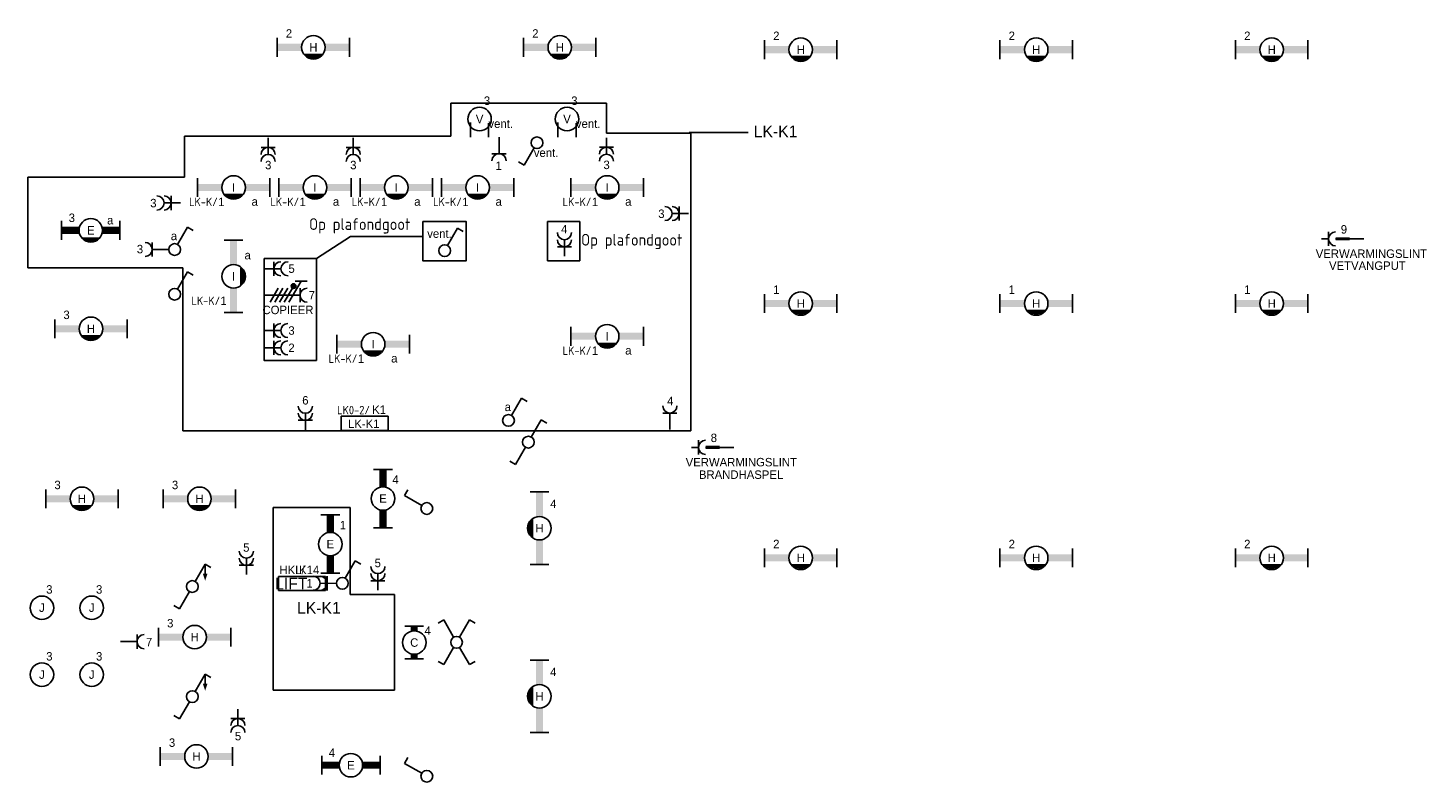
# Model space of a CAD drawing. Extents: x 26158 to 79647, y 1423 to 40509.
# Tile 3 of 3: x 49850 to 79548, y 22166 to 38212. Entities that reach past the tile are written whole.
import ezdxf
from ezdxf.enums import TextEntityAlignment as Align

# ---------------------------------------------------------------- set-up
doc = ezdxf.new("R2010")
doc.units = 0
doc.layers.get('0').update_dxf_attribs({"linetype": 'CONTINUOUS'})
for name, color, linetype in [('EL6131--_WG', 4, 'CONTINUOUS'), ('EL6212--', 3, 'CONTINUOUS'), ('EL6212--_S', 4, 'CONTINUOUS'), ('EL6221--', 3, 'CONTINUOUS'), ('EL6222--', 3, 'CONTINUOUS'), ('EL6311--', 3, 'CONTINUOUS'), ('EL6312--', 3, 'CONTINUOUS')]:
    doc.layers.add(name, color=color, linetype=linetype)
doc.styles.add('BURO-018', font='BUROFONT', dxfattribs={"height": 180})
doc.styles.add('BURO-025', font='BUROFONT', dxfattribs={"height": 250})
doc.styles.add('ISO', font='ISOCP3.SHX')

# ---------------------------------------------------------------- blocks, each defined once
blk = doc.blocks.new('1115B3WD')
at = {"color": 0, "linetype": 'Continuous'}
for p, q in [((1.88, 1.85), (-1.88, 1.85)), ((1.68, 1.65), (-1.68, 1.65)), ((1.43, 1.45), (-1.43, 1.45)), ((1.09, 1.25), (-1.09, 1.25)), ((0.5, 1.05), (-0.5, 1.05))]:
    blk.add_line(p, q, dxfattribs=at)
blk = doc.blocks.new('1115B6630')
at = {"color": 0}
for p, q in [((-3.5, 2), (-3.5, -2)), ((3.5, 2), (3.5, -2))]:
    blk.add_line(p, q, dxfattribs=at)
at = {"color": 0, "linetype": 'Continuous'}
blk.add_circle((0, 0), 2.5, dxfattribs=at)
at = {"color": 0}
for points in [[(-2.5, 0.75), (-3.5, 0.75), (-2.5, -0.75), (-3.5, -0.75)], [(2.5, 0.75), (3.5, 0.75), (2.5, -0.75), (3.5, -0.75)]]:
    blk.add_solid(points, dxfattribs=at)
at = {"color": 0, "linetype": 'Continuous', "style": 'BURO-018'}
for tag, p in [('E_GROEP', (0, 5)), ('E_GKAST', (0, 5)), ('E_ARMCODE', (0, 0)), ('E_SLET', (4.5, -3))]:
    blk.add_attdef(tag, text='', height=1.8, dxfattribs=at).set_placement(p, align=Align.MIDDLE)
blk = doc.blocks.new('1115B3')
at = {"color": 0, "linetype": 'Continuous'}
blk.add_circle((0, 3.5), 2.5, dxfattribs=at)
at = {"color": 0, "linetype": 'Continuous', "style": 'BURO-018'}
for tag, p in [('E_GROEP', (0, 8.5)), ('E_GKAST', (0, 8.5)), ('E_ARMCODE', (0, 3.5)), ('E_SLET', (4.5, 2.5))]:
    blk.add_attdef(tag, text='', height=1.8, dxfattribs=at).set_placement(p, align=Align.MIDDLE)
blk = doc.blocks.new('111406')
at = {"color": 0, "linetype": 'Continuous'}
for p, q in [((0.62, 3.33), (2.74, 7)), ((2.74, 7), (3.95, 6.3)), ((-0.62, 1.17), (-2.74, -2.5)), ((-2.74, -2.5), (-3.95, -1.8))]:
    blk.add_line(p, q, dxfattribs=at)
blk.add_circle((0, 2.25), 1.25, dxfattribs=at)
at = {"color": 0, "linetype": 'Continuous', "style": 'BURO-018'}
for tag, p in [('E_SLET1', (3.42, 9)), ('E_GKAST', (11.61, 4.38)), ('E_GROEP', (11.61, 1.38))]:
    blk.add_attdef(tag, text='', height=1.8, dxfattribs=at).set_placement(p, align=Align.MIDDLE)
at = {"color": 0, "linetype": 'Continuous', "style": 'BURO-018', "flags": 1}
blk.add_attdef('E_MATCODE', text='', height=1.8, dxfattribs=at).set_placement((0, 0), align=Align.MIDDLE)
blk = doc.blocks.new('111407')
at = {"color": 0, "linetype": 'Continuous'}
for p, q in [((-2.74, 7), (-3.95, 6.3)), ((-0.62, 3.33), (-2.74, 7)), ((0.62, 3.33), (2.74, 7)), ((2.74, 7), (3.95, 6.3)), ((-0.62, 1.17), (-2.74, -2.5)), ((0.62, 1.17), (2.74, -2.5)), ((-2.74, -2.5), (-3.95, -1.8)), ((2.74, -2.5), (3.95, -1.8))]:
    blk.add_line(p, q, dxfattribs=at)
blk.add_circle((0, 2.25), 1.25, dxfattribs=at)
at = {"color": 0, "linetype": 'Continuous', "style": 'BURO-018'}
for tag, p in [('E_SLET1', (3.42, 9)), ('E_GKAST', (11.61, 4.38)), ('E_GROEP', (11.61, 1.38))]:
    blk.add_attdef(tag, text='', height=1.8, dxfattribs=at).set_placement(p, align=Align.MIDDLE)
at = {"color": 0, "linetype": 'Continuous', "style": 'BURO-018', "flags": 1}
blk.add_attdef('E_MATCODE', text='', height=1.8, dxfattribs=at).set_placement((0, 0), align=Align.MIDDLE)
blk = doc.blocks.new('1114A1')
at = {"color": 0, "linetype": 'Continuous'}
for p, q in [((0.62, 3.33), (2.74, 7)), ((2.74, 7), (3.95, 6.3))]:
    blk.add_line(p, q, dxfattribs=at)
blk.add_circle((0, 2.25), 1.25, dxfattribs=at)
at = {"color": 0, "linetype": 'Continuous', "style": 'BURO-018'}
for tag, p in [('E_SLET1', (3.36, 9)), ('E_GKAST', (11.61, 4.38)), ('E_GROEP', (11.61, 1.38))]:
    blk.add_attdef(tag, text='', height=1.8, dxfattribs=at).set_placement(p, align=Align.MIDDLE)
at = {"color": 0, "linetype": 'Continuous', "style": 'BURO-018', "flags": 1}
blk.add_attdef('E_MATCODE', text='', height=1.8, dxfattribs=at).set_placement((0, 0), align=Align.MIDDLE)
blk = doc.blocks.new('111207')
at = {"color": 0, "linetype": 'Continuous'}
for p, q in [((5, 4), (-5, 4)), ((-5, 4), (-5, 1)), ((5, 1), (5, 4)), ((-5, 1), (5, 1))]:
    blk.add_line(p, q, dxfattribs=at)
at = {"color": 0, "linetype": 'Continuous', "style": 'BURO-018'}
for tag, p in [('E_GKAST', (0, 12)), ('E_GROEP', (0, 9)), ('E_KAST', (0, 6))]:
    blk.add_attdef(tag, text='', height=1.8, dxfattribs=at).set_placement(p, align=Align.MIDDLE)
at = {"color": 0, "linetype": 'Continuous', "style": 'BURO-018', "flags": 1}
blk.add_attdef('E_MATCODE', text='', height=1.8, dxfattribs=at).set_placement((0, 0), align=Align.MIDDLE)
blk = doc.blocks.new('111304D')
at = {"color": 0, "linetype": 'Continuous'}
for p, q in [((-3, 9.98), (-3, 7.48)), ((-3, 8.73), (1.5, 6.13)), ((-1.5, 8.5), (1.5, 8.5)), ((1.5, 5.13), (-1.5, 6.87)), ((0, 1), (0, 8.5)), ((1.5, 4.13), (-1.5, 5.87)), ((1.5, 3.13), (-1.5, 4.87)), ((1.5, 2.13), (-1.5, 3.87))]:
    blk.add_line(p, q, dxfattribs=at)
at = {"color": 0, "linetype": 'Continuous', "const_width": 0.5}
blk.add_lwpolyline([(-1.68, 7.12, 1), (-2.18, 7.12, 1)], format="xyb", close=True, dxfattribs=at)
at = {"color": 0, "linetype": 'Continuous'}
blk.add_circle((-1.93, 7.12), 0.5, dxfattribs=at)
blk.add_arc((0, 10), 1.5, 180, 360, dxfattribs=at)
at = {"color": 0, "linetype": 'Continuous', "style": 'BURO-018'}
for tag in ['E_GROEP', 'E_GKAST']:
    blk.add_attdef(tag, text='', height=1.8, dxfattribs=at).set_placement((0, 12.5), align=Align.MIDDLE)
at = {"color": 0, "linetype": 'Continuous', "style": 'BURO-018', "flags": 1}
for tag, p in [('E_VERMCODE', (13, 12.5)), ('E_MATCODE', (0, 0))]:
    blk.add_attdef(tag, text='', height=1.8, dxfattribs=at).set_placement(p, align=Align.MIDDLE)
blk = doc.blocks.new('111409')
at = {"color": 0, "linetype": 'Continuous'}
blk.add_line((2.74, 7), (2.74, 5), dxfattribs=at)
blk.add_solid([(2.24, 5), (3.24, 5), (2.74, 3.5)], dxfattribs=at)
blk = doc.blocks.new('1115B61240')
at = {"color": 0}
for p, q in [((-6.2, 2), (-6.2, -2)), ((6.2, 2), (6.2, -2))]:
    blk.add_line(p, q, dxfattribs=at)
at = {"color": 0, "linetype": 'Continuous'}
blk.add_circle((0, 0), 2.5, dxfattribs=at)
at = {"color": 0}
for points in [[(-2.5, 0.75), (-6.2, 0.75), (-2.5, -0.75), (-6.2, -0.75)], [(2.5, 0.75), (6.2, 0.75), (2.5, -0.75), (6.2, -0.75)]]:
    blk.add_solid(points, dxfattribs=at)
at = {"color": 0, "linetype": 'Continuous', "style": 'BURO-018'}
for tag, p in [('E_GROEP', (0, 5)), ('E_GKAST', (0, 5)), ('E_ARMCODE', (0, 0)), ('E_SLET', (4.5, -3))]:
    blk.add_attdef(tag, text='', height=1.8, dxfattribs=at).set_placement(p, align=Align.MIDDLE)
blk = doc.blocks.new('111304')
at = {"color": 0, "linetype": 'Continuous'}
for p, q in [((-1.5, 4.5), (1.5, 4.5)), ((0, 1), (0, 4.5))]:
    blk.add_line(p, q, dxfattribs=at)
blk.add_arc((0, 6), 1.5, 180, 360, dxfattribs=at)
at = {"color": 0, "linetype": 'Continuous', "style": 'BURO-018'}
for tag in ['E_GROEP', 'E_GKAST']:
    blk.add_attdef(tag, text='', height=1.8, dxfattribs=at).set_placement((0, 8.5), align=Align.MIDDLE)
at = {"color": 0, "linetype": 'Continuous', "style": 'BURO-018', "flags": 1}
for tag, p in [('E_VERMCODE', (13, 8.5)), ('E_MATCODE', (0, 0))]:
    blk.add_attdef(tag, text='', height=1.8, dxfattribs=at).set_placement(p, align=Align.MIDDLE)
blk = doc.blocks.new('111304A')
at = {"color": 0, "linetype": 'Continuous'}
for p, q in [((-1.5, 3), (1.5, 3)), ((0, 1), (0, 4.5))]:
    blk.add_line(p, q, dxfattribs=at)
for centre in [(0, 6), (0, 4.5)]:
    blk.add_arc(centre, 1.5, 180, 360, dxfattribs=at)
at = {"color": 0, "linetype": 'Continuous', "style": 'BURO-018'}
for tag in ['E_GROEP', 'E_GKAST']:
    blk.add_attdef(tag, text='', height=1.8, dxfattribs=at).set_placement((0, 8.5), align=Align.MIDDLE)
at = {"color": 0, "linetype": 'Continuous', "style": 'BURO-018', "flags": 1}
for tag, p in [('E_VERMCODE', (13, 8.5)), ('E_MATCODE', (0, 0))]:
    blk.add_attdef(tag, text='', height=1.8, dxfattribs=at).set_placement(p, align=Align.MIDDLE)
blk = doc.blocks.new('1115B61540')
at = {"color": 0}
for p, q in [((-7.7, 2), (-7.7, -2)), ((7.7, 2), (7.7, -2))]:
    blk.add_line(p, q, dxfattribs=at)
at = {"color": 0, "linetype": 'Continuous'}
blk.add_circle((0, 0), 2.5, dxfattribs=at)
at = {"color": 0}
for points in [[(-2.5, 0.75), (-7.7, 0.75), (-2.5, -0.75), (-7.7, -0.75)], [(2.5, 0.75), (7.7, 0.75), (2.5, -0.75), (7.7, -0.75)]]:
    blk.add_solid(points, dxfattribs=at)
at = {"color": 0, "linetype": 'Continuous', "style": 'BURO-018'}
for tag, p in [('E_GROEP', (0, 5)), ('E_GKAST', (0, 5)), ('E_ARMCODE', (0, 0)), ('E_SLET', (4.5, -3))]:
    blk.add_attdef(tag, text='', height=1.8, dxfattribs=at).set_placement(p, align=Align.MIDDLE)
blk = doc.blocks.new('030305A')
at = {"color": 0, "linetype": 'Continuous'}
for p, q in [((0, 10), (0, 4)), ((1.5, 2.5), (-1.5, 2.5)), ((0, 1), (0, 2.5))]:
    blk.add_line(p, q, dxfattribs=at)
at = {"color": 0, "linetype": 'Continuous', "const_width": 0.7}
blk.add_lwpolyline([(0, 4), (0, 7)], dxfattribs=at)
at = {"color": 0, "linetype": 'Continuous'}
blk.add_arc((0, 4), 1.5, 180, 360, dxfattribs=at)
at = {"color": 0, "linetype": 'Continuous', "style": 'BURO-018'}
for tag in ['E_GROEP', 'E_GKAST']:
    blk.add_attdef(tag, text='', height=1.8, dxfattribs=at).set_placement((5, 6.5), align=Align.MIDDLE)
at = {"color": 0, "linetype": 'Continuous', "style": 'BURO-018', "flags": 1}
for tag, p in [('E_VERMCODE', (18, 6.5)), ('E_MATCODE', (0, 0))]:
    blk.add_attdef(tag, text='', height=1.8, dxfattribs=at).set_placement(p, align=Align.MIDDLE)

msp = doc.modelspace()

# ---------------------------------------------------------------- linework, layer by layer
at = {"layer": 'EL6212--_S'}
for p, q in [((62160, 36613), (58849, 36613)), ((58849, 36613), (58849, 35912)), ((62160, 35971), (62160, 36613)), ((63952, 35971), (62160, 35971)), ((63952, 29641), (63952, 35971)), ((53181, 35912), (53181, 35036)), ((58849, 35912), (53181, 35912)), ((53181, 35036), (49850, 35036)), ((49850, 35036), (49850, 33107)), ((49850, 33107), (53142, 33107)), ((53142, 33107), (53142, 29641)), ((53142, 29641), (63952, 29641))]:
    msp.add_line(p, q, dxfattribs=at)
at = {"layer": 'EL6221--', "color": 4}
for p, q in [((55986, 33309), (56710, 33775)), ((56710, 33775), (58231, 33775))]:
    msp.add_line(p, q, dxfattribs=at)
for points in [[(58247, 34090), (59173, 34090), (59173, 33258), (58247, 33258)], [(60904, 34090), (61589, 34090), (61589, 33258), (60904, 33258)], [(54875, 33309), (55986, 33309), (55986, 31139), (54875, 31139)]]:
    msp.add_lwpolyline(points, close=True, dxfattribs=at)
at = {"layer": 'EL6222--', "color": 4}
for p, q in [((63916, 35989, 50), (65169, 35989, 50)), ((55066, 28011), (55066, 24120)), ((56707, 28011), (55066, 28011)), ((56707, 26158), (56707, 28011)), ((57646, 26158), (56707, 26158)), ((57646, 24120), (57646, 26158)), ((55066, 24120), (57646, 24120))]:
    msp.add_line(p, q, dxfattribs=at)
at = {"layer": 'EL6312--'}
for p, q in [((59266, 36196), (59266, 35889)), ((59649, 36185), (59649, 35889)), ((61125, 36196), (61125, 35889)), ((61509, 36185), (61509, 35889))]:
    msp.add_line(p, q, dxfattribs=at)

# ---------------------------------------------------------------- block references
at = {"layer": 'EL6212--', "color": 2}
ref = msp.add_blockref('111207', (57016, 29548), dxfattribs=dict(at, xscale=100, yscale=100, zscale=100))
ref.add_attrib('E_KAST', 'LK-K1', dxfattribs={"layer": '0', "color": 2, "linetype": 'Continuous', "height": 180, "style": 'BURO-025'}).set_placement((56994, 29789), align=Align.MIDDLE)
ref.add_attrib('E_GROEP', 'K1', dxfattribs={"layer": '0', "color": 2, "linetype": 'Continuous', "height": 180, "style": 'BURO-018'}).set_placement((57320, 30089), align=Align.MIDDLE)
ref = msp.add_blockref('111207', (55678, 26140), dxfattribs=dict(at, xscale=100, yscale=100, zscale=100))
ref.add_attrib('E_KAST', 'LIFT', dxfattribs={"layer": '0', "color": 2, "linetype": 'Continuous', "height": 250, "style": 'BURO-025'}).set_placement((55452, 26389), align=Align.MIDDLE)
ref.add_attrib('E_GROEP', 'K14', dxfattribs={"layer": '0', "color": 2, "linetype": 'Continuous', "height": 180, "style": 'BURO-018'}).set_placement((55833, 26680), align=Align.MIDDLE)
at = {"layer": 'EL6221--'}
ref = msp.add_blockref('111304D', (54789, 32525), dxfattribs=dict(at, xscale=100, yscale=100, zscale=100, rotation=270))
ref.add_attrib('E_GROEP', '7', dxfattribs={"layer": '0', "color": 1, "linetype": 'Continuous', "height": 180, "style": 'BURO-018'}).set_placement((55890, 32525), align=Align.MIDDLE)
ref.add_attrib('E_VERMCODE', 'COPIEER', dxfattribs={"layer": '0', "color": 1, "linetype": 'Continuous', "height": 180, "style": 'BURO-018'}).set_placement((55382, 32212), align=Align.MIDDLE)
at = {"layer": 'EL6222--'}
ref = msp.add_blockref('111304A', (54960, 35970), dxfattribs=dict(at, xscale=100, yscale=100, zscale=100, rotation=180))
ref.add_attrib('E_GROEP', '3', dxfattribs={"layer": '0', "color": 1, "linetype": 'Continuous', "height": 180, "style": 'BURO-018'}).set_placement((54962, 35294), align=Align.MIDDLE)
ref = msp.add_blockref('111304A', (56770, 35970), dxfattribs=dict(at, xscale=100, yscale=100, zscale=100, rotation=180))
ref.add_attrib('E_GROEP', '3', dxfattribs={"layer": '0', "color": 1, "linetype": 'Continuous', "height": 180, "style": 'BURO-018'}).set_placement((56772, 35294), align=Align.MIDDLE)
ref = msp.add_blockref('111304', (59871, 35986), dxfattribs=dict(at, xscale=100, yscale=100, zscale=100, rotation=180))
ref.add_attrib('E_GROEP', '1', dxfattribs={"layer": '0', "color": 1, "linetype": 'Continuous', "height": 180, "style": 'BURO-018'}).set_placement((59862, 35279), align=Align.MIDDLE)
ref = msp.add_blockref('111304A', (62157, 35974), dxfattribs=dict(at, xscale=100, yscale=100, zscale=100, rotation=180))
ref.add_attrib('E_GROEP', '3', dxfattribs={"layer": '0', "color": 1, "linetype": 'Continuous', "height": 180, "style": 'BURO-018'}).set_placement((62159, 35298), align=Align.MIDDLE)
ref = msp.add_blockref('111304A', (53195, 34487), dxfattribs=dict(at, xscale=100, yscale=100, zscale=100, rotation=90))
ref.add_attrib('E_GROEP', '3', dxfattribs={"layer": '0', "color": 1, "linetype": 'Continuous', "height": 180, "style": 'BURO-018'}).set_placement((52519, 34485), align=Align.MIDDLE)
ref = msp.add_blockref('111304A', (64001, 34261), dxfattribs=dict(at, xscale=100, yscale=100, zscale=100, rotation=90))
ref.add_attrib('E_GROEP', '3', dxfattribs={"layer": '0', "color": 1, "linetype": 'Continuous', "height": 180, "style": 'BURO-018'}).set_placement((63325, 34258), align=Align.MIDDLE)
ref = msp.add_blockref('111304A', (61262, 33256), dxfattribs=dict(at, xscale=100, yscale=100, zscale=100))
ref.add_attrib('E_GROEP', '4', dxfattribs={"layer": '0', "color": 1, "linetype": 'Continuous', "height": 180, "style": 'BURO-018'}).set_placement((61259, 33932), align=Align.MIDDLE)
ref = msp.add_blockref('030305A', (77267, 33724), dxfattribs=dict(at, xscale=100, yscale=100, zscale=100, rotation=270))
ref.add_attrib('E_GROEP', '9', dxfattribs={"layer": '0', "color": 1, "linetype": 'Continuous', "height": 180, "style": 'BURO-018'}).set_placement((77843, 33926), align=Align.MIDDLE)
ref.add_attrib('E_VERMCODE', 'VERWARMINGSLINT', dxfattribs={"layer": '0', "color": 1, "linetype": 'Continuous', "height": 180, "style": 'BURO-018'}).set_placement((78427, 33409), align=Align.MIDDLE)
ref = msp.add_blockref('111304', (52941, 33498), dxfattribs=dict(at, xscale=100, yscale=100, zscale=100, rotation=90))
ref.add_attrib('E_GROEP', '3', dxfattribs={"layer": '0', "color": 1, "linetype": 'Continuous', "height": 180, "style": 'BURO-018'}).set_placement((52234, 33506), align=Align.MIDDLE)
ref = msp.add_blockref('111304A', (54783, 33087), dxfattribs=dict(at, xscale=100, yscale=100, zscale=100, rotation=270))
ref.add_attrib('E_GROEP', '5', dxfattribs={"layer": '0', "color": 1, "linetype": 'Continuous', "height": 180, "style": 'BURO-018'}).set_placement((55459, 33089), align=Align.MIDDLE)
ref = msp.add_blockref('111304A', (54781, 31772), dxfattribs=dict(at, xscale=100, yscale=100, zscale=100, rotation=270))
ref.add_attrib('E_GROEP', '3', dxfattribs={"layer": '0', "color": 1, "linetype": 'Continuous', "height": 180, "style": 'BURO-018'}).set_placement((55457, 31774), align=Align.MIDDLE)
ref = msp.add_blockref('111304A', (54781, 31405), dxfattribs=dict(at, xscale=100, yscale=100, zscale=100, rotation=270))
ref.add_attrib('E_GROEP', '2', dxfattribs={"layer": '0', "color": 1, "linetype": 'Continuous', "height": 180, "style": 'BURO-018'}).set_placement((55457, 31407), align=Align.MIDDLE)
ref = msp.add_blockref('111304A', (55752, 29564), dxfattribs=dict(at, xscale=100, yscale=100, zscale=100))
ref.add_attrib('E_GROEP', '6', dxfattribs={"layer": '0', "color": 1, "linetype": 'Continuous', "height": 180, "style": 'BURO-018'}).set_placement((55752, 30289), align=Align.MIDDLE)
ref = msp.add_blockref('111304', (63505, 29568), dxfattribs=dict(at, xscale=100, yscale=100, zscale=100))
ref.add_attrib('E_GROEP', '4', dxfattribs={"layer": '0', "color": 1, "linetype": 'Continuous', "height": 180, "style": 'BURO-018'}).set_placement((63513, 30275), align=Align.MIDDLE)
ref = msp.add_blockref('030305A', (63865, 29288), dxfattribs=dict(at, xscale=100, yscale=100, zscale=100, rotation=270))
ref.add_attrib('E_GROEP', '8', dxfattribs={"layer": '0', "color": 1, "linetype": 'Continuous', "height": 180, "style": 'BURO-018'}).set_placement((64441, 29490), align=Align.MIDDLE)
ref.add_attrib('E_VERMCODE', 'VERWARMINGSLINT', dxfattribs={"layer": '0', "color": 1, "linetype": 'Continuous', "height": 180, "style": 'BURO-018'}).set_placement((65025, 28973), align=Align.MIDDLE)
ref = msp.add_blockref('111304A', (54497, 26480), dxfattribs=dict(at, xscale=100, yscale=100, zscale=100))
ref.add_attrib('E_GROEP', '5', dxfattribs={"layer": '0', "color": 1, "linetype": 'Continuous', "height": 180, "style": 'BURO-018'}).set_placement((54495, 27156), align=Align.MIDDLE)
ref = msp.add_blockref('111304A', (57295, 26151), dxfattribs=dict(at, xscale=100, yscale=100, zscale=100))
ref.add_attrib('E_GROEP', '5', dxfattribs={"layer": '0', "color": 1, "linetype": 'Continuous', "height": 180, "style": 'BURO-018'}).set_placement((57292, 26827), align=Align.MIDDLE)
ref = msp.add_blockref('111304A', (56517, 26392), dxfattribs=dict(at, xscale=100, yscale=100, zscale=100, rotation=89.51090100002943))
ref.add_attrib('E_GROEP', '1', dxfattribs={"layer": '0', "color": 1, "linetype": 'Continuous', "height": 180, "style": 'BURO-018'}).set_placement((55841, 26395), align=Align.MIDDLE)
ref = msp.add_blockref('111304', (51721, 25154), dxfattribs=dict(at, xscale=100, yscale=100, zscale=100, rotation=270))
ref.add_attrib('E_GROEP', '7', dxfattribs={"layer": '0', "color": 1, "linetype": 'Continuous', "height": 180, "style": 'BURO-018'}).set_placement((52428, 25145), align=Align.MIDDLE)
ref = msp.add_blockref('111304A', (54317, 23819), dxfattribs=dict(at, xscale=100, yscale=100, zscale=100, rotation=180))
ref.add_attrib('E_GROEP', '5', dxfattribs={"layer": '0', "color": 1, "linetype": 'Continuous', "height": 180, "style": 'BURO-018'}).set_placement((54320, 23143), align=Align.MIDDLE)
at = {"layer": 'EL6311--'}
ref = msp.add_blockref('1115B61540', (55922, 37799), dxfattribs=dict(at, xscale=100, yscale=100, zscale=100))
ref.add_attrib('E_ARMCODE', 'H', dxfattribs={"layer": '0', "color": 1, "linetype": 'Continuous', "height": 180, "style": 'BURO-018'}).set_placement((55922, 37799), align=Align.MIDDLE)
ref.add_attrib('E_GROEP', '2', dxfattribs={"layer": '0', "color": 1, "linetype": 'Continuous', "height": 180, "style": 'BURO-018'}).set_placement((55403, 38095), align=Align.MIDDLE)
ref = msp.add_blockref('1115B61540', (61163, 37799), dxfattribs=dict(at, xscale=100, yscale=100, zscale=100))
ref.add_attrib('E_ARMCODE', 'H', dxfattribs={"layer": '0', "color": 1, "linetype": 'Continuous', "height": 180, "style": 'BURO-018'}).set_placement((61163, 37799), align=Align.MIDDLE)
ref.add_attrib('E_GROEP', '2', dxfattribs={"layer": '0', "color": 1, "linetype": 'Continuous', "height": 180, "style": 'BURO-018'}).set_placement((60644, 38095), align=Align.MIDDLE)
ref = msp.add_blockref('1115B61540', (66289, 37749), dxfattribs=dict(at, xscale=100, yscale=100, zscale=100))
ref.add_attrib('E_ARMCODE', 'H', dxfattribs={"layer": '0', "color": 1, "linetype": 'Continuous', "height": 180, "style": 'BURO-018'}).set_placement((66289, 37749), align=Align.MIDDLE)
ref.add_attrib('E_GROEP', '2', dxfattribs={"layer": '0', "color": 1, "linetype": 'Continuous', "height": 180, "style": 'BURO-018'}).set_placement((65770, 38045), align=Align.MIDDLE)
ref = msp.add_blockref('1115B61540', (71297, 37749), dxfattribs=dict(at, xscale=100, yscale=100, zscale=100))
ref.add_attrib('E_ARMCODE', 'H', dxfattribs={"layer": '0', "color": 1, "linetype": 'Continuous', "height": 180, "style": 'BURO-018'}).set_placement((71297, 37749), align=Align.MIDDLE)
ref.add_attrib('E_GROEP', '2', dxfattribs={"layer": '0', "color": 1, "linetype": 'Continuous', "height": 180, "style": 'BURO-018'}).set_placement((70778, 38045), align=Align.MIDDLE)
ref = msp.add_blockref('1115B61540', (76306, 37749), dxfattribs=dict(at, xscale=100, yscale=100, zscale=100))
ref.add_attrib('E_ARMCODE', 'H', dxfattribs={"layer": '0', "color": 1, "linetype": 'Continuous', "height": 180, "style": 'BURO-018'}).set_placement((76306, 37749), align=Align.MIDDLE)
ref.add_attrib('E_GROEP', '2', dxfattribs={"layer": '0', "color": 1, "linetype": 'Continuous', "height": 180, "style": 'BURO-018'}).set_placement((75787, 38045), align=Align.MIDDLE)
at = {"layer": 'EL6311--', "xscale": 100, "yscale": 100, "zscale": 100}
for name, p in [('1115B3WD', (55922, 37462)), ('1115B3WD', (61163, 37462)), ('1115B3WD', (66289, 37418)), ('1115B3WD', (66289, 37418)), ('1115B3WD', (71297, 37418)), ('1115B3WD', (76306, 37418)), ('1115B3WD', (54225, 34481)), ('1115B3WD', (55955, 34481)), ('1115B3WD', (57685, 34481)), ('1115B3WD', (59415, 34481)), ('1115B3WD', (62172, 34481)), ('1115B3WD', (51186, 33555)), ('1114A1', (52971, 32321)), ('1115B3WD', (66289, 32017)), ('1115B3WD', (66289, 32017)), ('1115B3WD', (71297, 32017)), ('1115B3WD', (76306, 32017)), ('1115B3WD', (51186, 31475)), ('1115B3WD', (62172, 31315)), ('1115B3WD', (57194, 31146)), ('1115B3WD', (50999, 27861)), ('1115B3WD', (50999, 27861)), ('1115B3WD', (53499, 27861)), ('1115B3WD', (53499, 27861)), ('111406', (53347, 26102)), ('111409', (53347, 26102)), ('1114A1', (56538, 26170)), ('1115B3WD', (66289, 26606)), ('1115B3WD', (66289, 26606)), ('1115B3WD', (71297, 26606)), ('1115B3WD', (76306, 26606)), ('111407', (58968, 24915)), ('111406', (53347, 23760)), ('111409', (53347, 23760))]:
    msp.add_blockref(name, p, dxfattribs=at)
at = {"layer": 'EL6311--'}
ref = msp.add_blockref('1115B3', (59457, 35923), dxfattribs=dict(at, xscale=100, yscale=100, zscale=100, rotation=359.9693570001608))
ref.add_attrib('E_ARMCODE', 'V', dxfattribs={"layer": '0', "color": 1, "linetype": 'Continuous', "height": 180, "style": 'BURO-018'}).set_placement((59458, 36273), align=Align.MIDDLE)
ref.add_attrib('E_SLET', 'vent.', dxfattribs={"layer": '0', "color": 1, "linetype": 'Continuous', "height": 180, "style": 'BURO-018'}).set_placement((59907, 36173), align=Align.MIDDLE)
ref.add_attrib('E_GROEP', '3', dxfattribs={"layer": '0', "color": 1, "linetype": 'Continuous', "height": 180, "style": 'BURO-018'}).set_placement((59616, 36663), align=Align.MIDDLE)
ref = msp.add_blockref('1115B3', (61317, 35923), dxfattribs=dict(at, xscale=100, yscale=100, zscale=100, rotation=359.9693570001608))
ref.add_attrib('E_ARMCODE', 'V', dxfattribs={"layer": '0', "color": 1, "linetype": 'Continuous', "height": 180, "style": 'BURO-018'}).set_placement((61317, 36273), align=Align.MIDDLE)
ref.add_attrib('E_SLET', 'vent.', dxfattribs={"layer": '0', "color": 1, "linetype": 'Continuous', "height": 180, "style": 'BURO-018'}).set_placement((61767, 36173), align=Align.MIDDLE)
ref.add_attrib('E_GROEP', '3', dxfattribs={"layer": '0', "color": 1, "linetype": 'Continuous', "height": 180, "style": 'BURO-018'}).set_placement((61475, 36663), align=Align.MIDDLE)
ref = msp.add_blockref('1114A1', (60678, 35993), dxfattribs=dict(at, xscale=100, yscale=100, zscale=100, rotation=180))
ref.add_attrib('E_SLET1', 'vent.', dxfattribs={"layer": '0', "color": 1, "linetype": 'Continuous', "height": 180, "style": 'BURO-018'}).set_placement((60872, 35555), align=Align.MIDDLE)
ref = msp.add_blockref('1115B61540', (54225, 34817), dxfattribs=dict(at, xscale=100, yscale=100, zscale=100))
ref.add_attrib('E_ARMCODE', 'I', dxfattribs={"layer": '0', "color": 1, "linetype": 'Continuous', "height": 180, "style": 'BURO-018'}).set_placement((54225, 34817), align=Align.MIDDLE)
ref.add_attrib('E_SLET', 'a', dxfattribs={"layer": '0', "color": 1, "linetype": 'Continuous', "height": 180, "style": 'BURO-018'}).set_placement((54675, 34517), align=Align.MIDDLE)
ref.add_attrib('E_GROEP', '1', dxfattribs={"layer": '0', "color": 1, "linetype": 'Continuous', "height": 180, "style": 'BURO-018'}).set_placement((53966, 34511), align=Align.MIDDLE)
ref = msp.add_blockref('1115B61540', (55955, 34817), dxfattribs=dict(at, xscale=100, yscale=100, zscale=100))
ref.add_attrib('E_ARMCODE', 'I', dxfattribs={"layer": '0', "color": 1, "linetype": 'Continuous', "height": 180, "style": 'BURO-018'}).set_placement((55955, 34817), align=Align.MIDDLE)
ref.add_attrib('E_SLET', 'a', dxfattribs={"layer": '0', "color": 1, "linetype": 'Continuous', "height": 180, "style": 'BURO-018'}).set_placement((56405, 34517), align=Align.MIDDLE)
ref.add_attrib('E_GROEP', '1', dxfattribs={"layer": '0', "color": 1, "linetype": 'Continuous', "height": 180, "style": 'BURO-018'}).set_placement((55696, 34511), align=Align.MIDDLE)
ref = msp.add_blockref('1115B61540', (57685, 34817), dxfattribs=dict(at, xscale=100, yscale=100, zscale=100))
ref.add_attrib('E_ARMCODE', 'I', dxfattribs={"layer": '0', "color": 1, "linetype": 'Continuous', "height": 180, "style": 'BURO-018'}).set_placement((57685, 34817), align=Align.MIDDLE)
ref.add_attrib('E_SLET', 'a', dxfattribs={"layer": '0', "color": 1, "linetype": 'Continuous', "height": 180, "style": 'BURO-018'}).set_placement((58135, 34517), align=Align.MIDDLE)
ref.add_attrib('E_GROEP', '1', dxfattribs={"layer": '0', "color": 1, "linetype": 'Continuous', "height": 180, "style": 'BURO-018'}).set_placement((57427, 34511), align=Align.MIDDLE)
ref = msp.add_blockref('1115B61540', (59415, 34817), dxfattribs=dict(at, xscale=100, yscale=100, zscale=100))
ref.add_attrib('E_ARMCODE', 'I', dxfattribs={"layer": '0', "color": 1, "linetype": 'Continuous', "height": 180, "style": 'BURO-018'}).set_placement((59415, 34817), align=Align.MIDDLE)
ref.add_attrib('E_SLET', 'a', dxfattribs={"layer": '0', "color": 1, "linetype": 'Continuous', "height": 180, "style": 'BURO-018'}).set_placement((59865, 34517), align=Align.MIDDLE)
ref.add_attrib('E_GROEP', '1', dxfattribs={"layer": '0', "color": 1, "linetype": 'Continuous', "height": 180, "style": 'BURO-018'}).set_placement((59157, 34511), align=Align.MIDDLE)
ref = msp.add_blockref('1115B61540', (62172, 34817), dxfattribs=dict(at, xscale=100, yscale=100, zscale=100))
ref.add_attrib('E_ARMCODE', 'I', dxfattribs={"layer": '0', "color": 1, "linetype": 'Continuous', "height": 180, "style": 'BURO-018'}).set_placement((62172, 34817), align=Align.MIDDLE)
ref.add_attrib('E_SLET', 'a', dxfattribs={"layer": '0', "color": 1, "linetype": 'Continuous', "height": 180, "style": 'BURO-018'}).set_placement((62622, 34517), align=Align.MIDDLE)
ref.add_attrib('E_GROEP', '1', dxfattribs={"layer": '0', "color": 1, "linetype": 'Continuous', "height": 180, "style": 'BURO-018'}).set_placement((61914, 34511), align=Align.MIDDLE)
ref = msp.add_blockref('1115B61240', (51188, 33905), dxfattribs=dict(at, xscale=100, yscale=100, zscale=100, rotation=180))
ref.add_attrib('E_ARMCODE', 'E', dxfattribs={"layer": '0', "color": 1, "linetype": 'Continuous', "height": 180, "style": 'BURO-018'}).set_placement((51188, 33905), align=Align.MIDDLE)
ref.add_attrib('E_SLET', 'a', dxfattribs={"layer": '0', "color": 1, "linetype": 'Continuous', "height": 180, "style": 'BURO-018'}).set_placement((51601, 34119), align=Align.MIDDLE)
ref.add_attrib('E_GROEP', '3', dxfattribs={"layer": '0', "color": 1, "linetype": 'Continuous', "height": 180, "style": 'BURO-018'}).set_placement((50784, 34172), align=Align.MIDDLE)
ref = msp.add_blockref('1114A1', (52971, 33272), dxfattribs=dict(at, xscale=100, yscale=100, zscale=100))
ref.add_attrib('E_SLET1', 'a', dxfattribs={"layer": '0', "color": 1, "linetype": 'Continuous', "height": 180, "style": 'BURO-018'}).set_placement((52957, 33784), align=Align.MIDDLE)
ref = msp.add_blockref('1114A1', (58715, 33248), dxfattribs=dict(at, xscale=100, yscale=100, zscale=100))
ref.add_attrib('E_SLET1', 'vent.', dxfattribs={"layer": '0', "color": 1, "linetype": 'Continuous', "height": 180, "style": 'BURO-018'}).set_placement((58605, 33834), align=Align.MIDDLE)
ref = msp.add_blockref('1115B61540', (54225, 32926), dxfattribs=dict(at, xscale=100, yscale=100, zscale=100, rotation=90))
ref.add_attrib('E_ARMCODE', 'I', dxfattribs={"layer": '0', "color": 1, "linetype": 'Continuous', "height": 180, "style": 'BURO-018'}).set_placement((54225, 32926), align=Align.MIDDLE)
ref.add_attrib('E_SLET', 'a', dxfattribs={"layer": '0', "color": 1, "linetype": 'Continuous', "height": 180, "style": 'BURO-018'}).set_placement((54525, 33376), align=Align.MIDDLE)
ref.add_attrib('E_GROEP', '1', dxfattribs={"layer": '0', "color": 1, "linetype": 'Continuous', "height": 180, "style": 'BURO-018'}).set_placement((54010, 32407), align=Align.MIDDLE)
at = {"layer": 'EL6311--', "xscale": 100, "yscale": 100, "zscale": 100}
for name, p, rotation in [('1115B3WD', (54566, 32918), 90), ('111406', (60495, 29624), 180), ('1114A1', (58560, 27987), 90), ('1115B3WD', (60399, 27568), 270), ('1115B3WD', (60399, 27568), 270), ('1115B3WD', (60399, 23992), 270), ('1115B3WD', (60399, 23992), 270), ('1114A1', (58560, 22291), 90)]:
    msp.add_blockref(name, p, dxfattribs=dict(at, rotation=rotation))
at = {"layer": 'EL6311--'}
ref = msp.add_blockref('1115B61540', (66289, 32348), dxfattribs=dict(at, xscale=100, yscale=100, zscale=100))
ref.add_attrib('E_ARMCODE', 'H', dxfattribs={"layer": '0', "color": 1, "linetype": 'Continuous', "height": 180, "style": 'BURO-018'}).set_placement((66289, 32348), align=Align.MIDDLE)
ref.add_attrib('E_GROEP', '1', dxfattribs={"layer": '0', "color": 1, "linetype": 'Continuous', "height": 180, "style": 'BURO-018'}).set_placement((65770, 32644), align=Align.MIDDLE)
ref = msp.add_blockref('1115B61540', (71297, 32348), dxfattribs=dict(at, xscale=100, yscale=100, zscale=100))
ref.add_attrib('E_ARMCODE', 'H', dxfattribs={"layer": '0', "color": 1, "linetype": 'Continuous', "height": 180, "style": 'BURO-018'}).set_placement((71297, 32348), align=Align.MIDDLE)
ref.add_attrib('E_GROEP', '1', dxfattribs={"layer": '0', "color": 1, "linetype": 'Continuous', "height": 180, "style": 'BURO-018'}).set_placement((70778, 32644), align=Align.MIDDLE)
ref = msp.add_blockref('1115B61540', (76306, 32348), dxfattribs=dict(at, xscale=100, yscale=100, zscale=100))
ref.add_attrib('E_ARMCODE', 'H', dxfattribs={"layer": '0', "color": 1, "linetype": 'Continuous', "height": 180, "style": 'BURO-018'}).set_placement((76306, 32348), align=Align.MIDDLE)
ref.add_attrib('E_GROEP', '1', dxfattribs={"layer": '0', "color": 1, "linetype": 'Continuous', "height": 180, "style": 'BURO-018'}).set_placement((75787, 32644), align=Align.MIDDLE)
ref = msp.add_blockref('1115B61540', (51191, 31811), dxfattribs=dict(at, xscale=100, yscale=100, zscale=100))
ref.add_attrib('E_ARMCODE', 'H', dxfattribs={"layer": '0', "color": 1, "linetype": 'Continuous', "height": 180, "style": 'BURO-018'}).set_placement((51191, 31811), align=Align.MIDDLE)
ref.add_attrib('E_GROEP', '3', dxfattribs={"layer": '0', "color": 1, "linetype": 'Continuous', "height": 180, "style": 'BURO-018'}).set_placement((50672, 32107), align=Align.MIDDLE)
ref = msp.add_blockref('1115B61540', (62172, 31651), dxfattribs=dict(at, xscale=100, yscale=100, zscale=100))
ref.add_attrib('E_ARMCODE', 'I', dxfattribs={"layer": '0', "color": 1, "linetype": 'Continuous', "height": 180, "style": 'BURO-018'}).set_placement((62172, 31651), align=Align.MIDDLE)
ref.add_attrib('E_SLET', 'a', dxfattribs={"layer": '0', "color": 1, "linetype": 'Continuous', "height": 180, "style": 'BURO-018'}).set_placement((62622, 31351), align=Align.MIDDLE)
ref.add_attrib('E_GROEP', '1', dxfattribs={"layer": '0', "color": 1, "linetype": 'Continuous', "height": 180, "style": 'BURO-018'}).set_placement((61914, 31345), align=Align.MIDDLE)
ref = msp.add_blockref('1115B61540', (57194, 31482), dxfattribs=dict(at, xscale=100, yscale=100, zscale=100))
ref.add_attrib('E_ARMCODE', 'I', dxfattribs={"layer": '0', "color": 1, "linetype": 'Continuous', "height": 180, "style": 'BURO-018'}).set_placement((57194, 31482), align=Align.MIDDLE)
ref.add_attrib('E_SLET', 'a', dxfattribs={"layer": '0', "color": 1, "linetype": 'Continuous', "height": 180, "style": 'BURO-018'}).set_placement((57644, 31182), align=Align.MIDDLE)
ref.add_attrib('E_GROEP', '1', dxfattribs={"layer": '0', "color": 1, "linetype": 'Continuous', "height": 180, "style": 'BURO-018'}).set_placement((56935, 31176), align=Align.MIDDLE)
ref = msp.add_blockref('1114A1', (60072, 29636), dxfattribs=dict(at, xscale=100, yscale=100, zscale=100))
ref.add_attrib('E_SLET1', 'a', dxfattribs={"layer": '0', "color": 1, "linetype": 'Continuous', "height": 180, "style": 'BURO-018'}).set_placement((60058, 30148), align=Align.MIDDLE)
ref = msp.add_blockref('1115B61240', (57403, 28199), dxfattribs=dict(at, xscale=100, yscale=100, zscale=100, rotation=90))
ref.add_attrib('E_ARMCODE', 'E', dxfattribs={"layer": '0', "color": 1, "linetype": 'Continuous', "height": 180, "style": 'BURO-018'}).set_placement((57403, 28199), align=Align.MIDDLE)
ref.add_attrib('E_GROEP', '4', dxfattribs={"layer": '0', "color": 1, "linetype": 'Continuous', "height": 180, "style": 'BURO-018'}).set_placement((57670, 28603), align=Align.MIDDLE)
ref = msp.add_blockref('1115B61540', (50999, 28193), dxfattribs=dict(at, xscale=100, yscale=100, zscale=100))
ref.add_attrib('E_ARMCODE', 'H', dxfattribs={"layer": '0', "color": 1, "linetype": 'Continuous', "height": 180, "style": 'BURO-018'}).set_placement((50999, 28193), align=Align.MIDDLE)
ref.add_attrib('E_GROEP', '3', dxfattribs={"layer": '0', "color": 1, "linetype": 'Continuous', "height": 180, "style": 'BURO-018'}).set_placement((50480, 28488), align=Align.MIDDLE)
ref = msp.add_blockref('1115B61540', (53499, 28193), dxfattribs=dict(at, xscale=100, yscale=100, zscale=100))
ref.add_attrib('E_ARMCODE', 'H', dxfattribs={"layer": '0', "color": 1, "linetype": 'Continuous', "height": 180, "style": 'BURO-018'}).set_placement((53499, 28193), align=Align.MIDDLE)
ref.add_attrib('E_GROEP', '3', dxfattribs={"layer": '0', "color": 1, "linetype": 'Continuous', "height": 180, "style": 'BURO-018'}).set_placement((52980, 28488), align=Align.MIDDLE)
ref = msp.add_blockref('1115B61540', (60730, 27568), dxfattribs=dict(at, xscale=100, yscale=100, zscale=100, rotation=270))
ref.add_attrib('E_ARMCODE', 'H', dxfattribs={"layer": '0', "color": 1, "linetype": 'Continuous', "height": 180, "style": 'BURO-018'}).set_placement((60730, 27568), align=Align.MIDDLE)
ref.add_attrib('E_GROEP', '4', dxfattribs={"layer": '0', "color": 1, "linetype": 'Continuous', "height": 180, "style": 'BURO-018'}).set_placement((61026, 28086), align=Align.MIDDLE)
ref = msp.add_blockref('1115B61240', (56283, 27229), dxfattribs=dict(at, xscale=100, yscale=100, zscale=100, rotation=90))
ref.add_attrib('E_ARMCODE', 'E', dxfattribs={"layer": '0', "color": 1, "linetype": 'Continuous', "height": 180, "style": 'BURO-018'}).set_placement((56283, 27229), align=Align.MIDDLE)
ref.add_attrib('E_GROEP', '1', dxfattribs={"layer": '0', "color": 1, "linetype": 'Continuous', "height": 180, "style": 'BURO-018'}).set_placement((56550, 27633), align=Align.MIDDLE)
ref = msp.add_blockref('1115B61540', (66289, 26937), dxfattribs=dict(at, xscale=100, yscale=100, zscale=100))
ref.add_attrib('E_ARMCODE', 'H', dxfattribs={"layer": '0', "color": 1, "linetype": 'Continuous', "height": 180, "style": 'BURO-018'}).set_placement((66289, 26937), align=Align.MIDDLE)
ref.add_attrib('E_GROEP', '2', dxfattribs={"layer": '0', "color": 1, "linetype": 'Continuous', "height": 180, "style": 'BURO-018'}).set_placement((65770, 27233), align=Align.MIDDLE)
ref = msp.add_blockref('1115B61540', (71297, 26937), dxfattribs=dict(at, xscale=100, yscale=100, zscale=100))
ref.add_attrib('E_ARMCODE', 'H', dxfattribs={"layer": '0', "color": 1, "linetype": 'Continuous', "height": 180, "style": 'BURO-018'}).set_placement((71297, 26937), align=Align.MIDDLE)
ref.add_attrib('E_GROEP', '2', dxfattribs={"layer": '0', "color": 1, "linetype": 'Continuous', "height": 180, "style": 'BURO-018'}).set_placement((70778, 27233), align=Align.MIDDLE)
ref = msp.add_blockref('1115B61540', (76306, 26937), dxfattribs=dict(at, xscale=100, yscale=100, zscale=100))
ref.add_attrib('E_ARMCODE', 'H', dxfattribs={"layer": '0', "color": 1, "linetype": 'Continuous', "height": 180, "style": 'BURO-018'}).set_placement((76306, 26937), align=Align.MIDDLE)
ref.add_attrib('E_GROEP', '2', dxfattribs={"layer": '0', "color": 1, "linetype": 'Continuous', "height": 180, "style": 'BURO-018'}).set_placement((75787, 27233), align=Align.MIDDLE)
ref = msp.add_blockref('1115B3', (50148, 25525), dxfattribs=dict(at, xscale=100, yscale=100, zscale=100))
ref.add_attrib('E_ARMCODE', 'J', dxfattribs={"layer": '0', "color": 1, "linetype": 'Continuous', "height": 180, "style": 'BURO-018'}).set_placement((50148, 25875), align=Align.MIDDLE)
ref.add_attrib('E_GROEP', '3', dxfattribs={"layer": '0', "color": 1, "linetype": 'Continuous', "height": 180, "style": 'BURO-018'}).set_placement((50306, 26265), align=Align.MIDDLE)
ref = msp.add_blockref('1115B3', (51208, 25525), dxfattribs=dict(at, xscale=100, yscale=100, zscale=100))
ref.add_attrib('E_ARMCODE', 'J', dxfattribs={"layer": '0', "color": 1, "linetype": 'Continuous', "height": 180, "style": 'BURO-018'}).set_placement((51208, 25875), align=Align.MIDDLE)
ref.add_attrib('E_GROEP', '3', dxfattribs={"layer": '0', "color": 1, "linetype": 'Continuous', "height": 180, "style": 'BURO-018'}).set_placement((51366, 26265), align=Align.MIDDLE)
ref = msp.add_blockref('1115B61540', (53397, 25251), dxfattribs=dict(at, xscale=100, yscale=100, zscale=100))
ref.add_attrib('E_ARMCODE', 'H', dxfattribs={"layer": '0', "color": 1, "linetype": 'Continuous', "height": 180, "style": 'BURO-018'}).set_placement((53397, 25251), align=Align.MIDDLE)
ref.add_attrib('E_GROEP', '3', dxfattribs={"layer": '0', "color": 1, "linetype": 'Continuous', "height": 180, "style": 'BURO-018'}).set_placement((52878, 25547), align=Align.MIDDLE)
ref = msp.add_blockref('1115B6630', (58068, 25135), dxfattribs=dict(at, xscale=100, yscale=100, zscale=100, rotation=270))
ref.add_attrib('E_ARMCODE', 'C', dxfattribs={"layer": '0', "color": 1, "linetype": 'Continuous', "height": 180, "style": 'BURO-018'}).set_placement((58068, 25135), align=Align.MIDDLE)
ref.add_attrib('E_GROEP', '4', dxfattribs={"layer": '0', "color": 1, "linetype": 'Continuous', "height": 180, "style": 'BURO-018'}).set_placement((58354, 25390), align=Align.MIDDLE)
ref = msp.add_blockref('1115B3', (50148, 24102), dxfattribs=dict(at, xscale=100, yscale=100, zscale=100))
ref.add_attrib('E_ARMCODE', 'J', dxfattribs={"layer": '0', "color": 1, "linetype": 'Continuous', "height": 180, "style": 'BURO-018'}).set_placement((50148, 24452), align=Align.MIDDLE)
ref.add_attrib('E_GROEP', '3', dxfattribs={"layer": '0', "color": 1, "linetype": 'Continuous', "height": 180, "style": 'BURO-018'}).set_placement((50306, 24842), align=Align.MIDDLE)
ref = msp.add_blockref('1115B3', (51208, 24102), dxfattribs=dict(at, xscale=100, yscale=100, zscale=100))
ref.add_attrib('E_ARMCODE', 'J', dxfattribs={"layer": '0', "color": 1, "linetype": 'Continuous', "height": 180, "style": 'BURO-018'}).set_placement((51208, 24452), align=Align.MIDDLE)
ref.add_attrib('E_GROEP', '3', dxfattribs={"layer": '0', "color": 1, "linetype": 'Continuous', "height": 180, "style": 'BURO-018'}).set_placement((51366, 24842), align=Align.MIDDLE)
ref = msp.add_blockref('1115B61540', (60730, 23992), dxfattribs=dict(at, xscale=100, yscale=100, zscale=100, rotation=270))
ref.add_attrib('E_ARMCODE', 'H', dxfattribs={"layer": '0', "color": 1, "linetype": 'Continuous', "height": 180, "style": 'BURO-018'}).set_placement((60730, 23992), align=Align.MIDDLE)
ref.add_attrib('E_GROEP', '4', dxfattribs={"layer": '0', "color": 1, "linetype": 'Continuous', "height": 180, "style": 'BURO-018'}).set_placement((61026, 24511), align=Align.MIDDLE)
ref = msp.add_blockref('1115B61540', (53435, 22711), dxfattribs=dict(at, xscale=100, yscale=100, zscale=100))
ref.add_attrib('E_ARMCODE', 'H', dxfattribs={"layer": '0', "color": 1, "linetype": 'Continuous', "height": 180, "style": 'BURO-018'}).set_placement((53435, 22711), align=Align.MIDDLE)
ref.add_attrib('E_GROEP', '3', dxfattribs={"layer": '0', "color": 1, "linetype": 'Continuous', "height": 180, "style": 'BURO-018'}).set_placement((52916, 23006), align=Align.MIDDLE)
ref = msp.add_blockref('1115B61240', (56720, 22525), dxfattribs=dict(at, xscale=100, yscale=100, zscale=100, rotation=180))
ref.add_attrib('E_ARMCODE', 'E', dxfattribs={"layer": '0', "color": 1, "linetype": 'Continuous', "height": 180, "style": 'BURO-018'}).set_placement((56720, 22525), align=Align.MIDDLE)
ref.add_attrib('E_GROEP', '4', dxfattribs={"layer": '0', "color": 1, "linetype": 'Continuous', "height": 180, "style": 'BURO-018'}).set_placement((56316, 22792), align=Align.MIDDLE)

# ---------------------------------------------------------------- texts
at = {"layer": 'EL6131--_WG', "color": 4, "style": 'ISO'}
for s, height, p in [('LK-K/', 180, (53277, 34420)), ('LK-K/', 180, (55007, 34420)), ('LK-K/', 180, (56737, 34420)), ('LK-K/', 180, (58468, 34420)), ('LK-K/', 180, (61224, 34420)), ('Op plafondgoot', 250, (55830, 33913)), ('Op plafondgoot', 250, (61616, 33580)), ('LK-K/', 180, (53329, 32316)), ('LK-K/', 180, (56246, 31085)), ('LK-K/', 180, (61224, 31254)), ('LK0-2/', 180, (56427, 29991))]:
    msp.add_text(s, height=height, dxfattribs=at).set_placement(p)
at = {"layer": 'EL6212--_S', "style": 'BURO-018'}
for p in [(65289, 35885), (55575, 25748)]:
    msp.add_text('LK-K1', height=250, dxfattribs=at).set_placement(p)
at = {"layer": 'EL6212--_S', "color": 1, "style": 'BURO-018'}
for s, p in [('VETVANGPUT', (77526, 33064)), ('BRANDHASPEL', (64124, 28617))]:
    msp.add_text(s, height=180, dxfattribs=at).set_placement(p)
at = {"layer": 'EL6222--', "color": 4, "style": 'BURO-018'}
msp.add_text('HKL/', height=180, dxfattribs=at).set_placement((55201, 26590))

doc.saveas('drawing.dxf')
